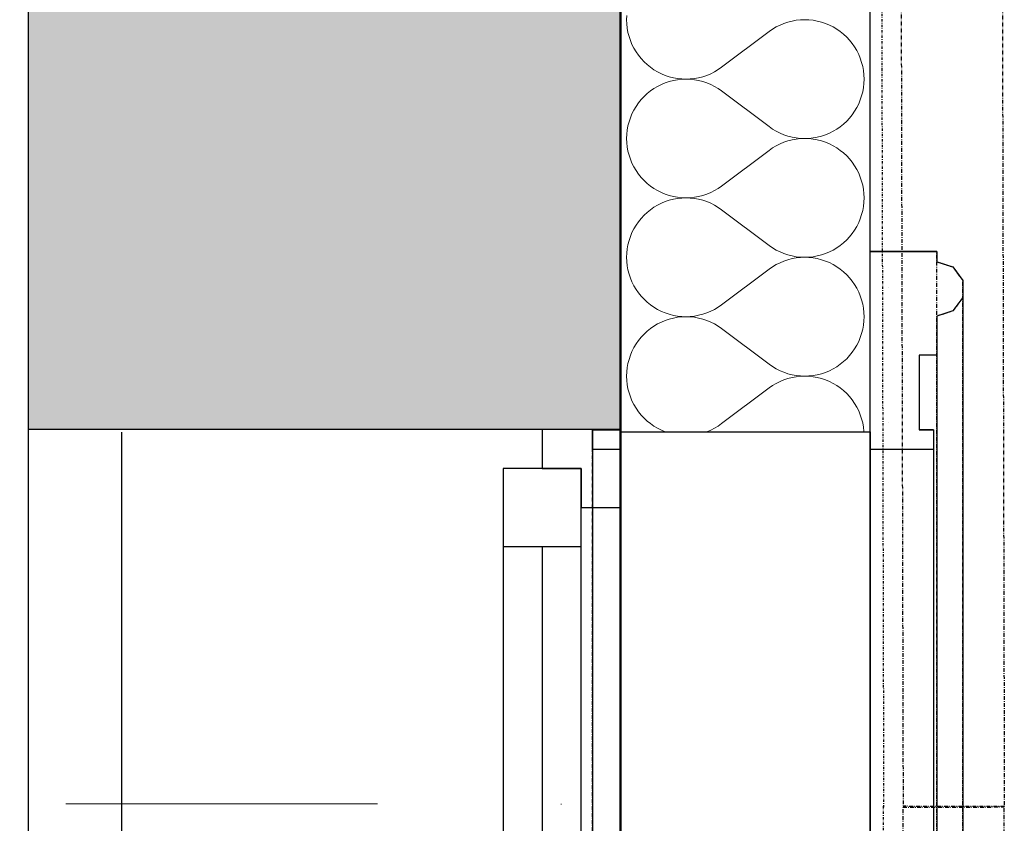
# Model space of a CAD drawing. Header units: millimetres. Extents: x -23738 to 4435, y -2716 to 20653.
# Tile 112 of 160: x -707 to -76, y 4247 to 4762. Entities that reach past the tile are written whole.
import ezdxf

# ---------------------------------------------------------------- set-up
doc = ezdxf.new("R2010")
doc.units = ezdxf.units.MM
doc.header["$MEASUREMENT"] = 0
for name, pattern in [('Wipeout_Contour', [1000, 0, -1000]), ('Čerchovaná', [450, 200, -117.5, 15, -117.5]), ('Čerchovaná M', [4.5, 2.5, -0.85, 0.3, -0.85]), ('Čerchovaná S', [3.5, 1.5, -0.85, 0.3, -0.85])]:
    doc.linetypes.add(name, pattern=pattern)
for name, color, linetype in [('9._POHLED ZÁPADNÍ_2_2D prvky - obecné', 7, 'Continuous'), ('9._POHLED ZÁPADNÍ_2_Nové_0_plochy', 7, 'Continuous'), ('9._POHLED ZÁPADNÍ_2_Nové_Konstrukce - krov', 7, 'Continuous'), ('9._POHLED ZÁPADNÍ_2_Nové_Konstrukce - nosné', 7, 'Continuous'), ('9._POHLED ZÁPADNÍ_2_Nové_Otvory – Okna', 7, 'Continuous'), ('9._POHLED ZÁPADNÍ_2_Nové_Výplně - Povrchové', 7, 'Continuous'), ('9._POHLED ZÁPADNÍ_2_Nové_Výplně – Řezové', 7, 'Continuous'), ('9._POHLED ZÁPADNÍ_2_VÝTAH VAR 1', 7, 'Continuous')]:
    doc.layers.add(name, color=color, linetype=linetype)

# ---------------------------------------------------------------- blocks, each defined once
blk = doc.blocks.new('*X22', base_point=(-24533.14, -6254.22))
at = {"layer": '9._POHLED ZÁPADNÍ_2_Nové_Výplně – Řezové', "color": 21, "linetype": 'Continuous', "lineweight": 20, "true_color": 0xffaaaa}
for p, q in [((-256.93, 4731.43), (-226.46, 4754.29)), ((-256.93, 4716.19), (-226.46, 4693.33)), ((-256.93, 4655.24), (-226.46, 4678.1)), ((-256.93, 4640), (-226.46, 4617.14)), ((-256.93, 4579.05), (-226.46, 4601.9)), ((-256.93, 4563.81), (-226.46, 4540.95)), ((-256.93, 4502.86), (-226.46, 4525.71))]:
    blk.add_line(p, q, dxfattribs=at)
for centre, start, end in [((-279.79, 4761.9), 53.1301, 306.8699), ((-203.6, 4800), 233.1301, 0), ((-203.6, 4723.81), 0, 126.8699), ((-279.79, 4685.71), 53.1301, 306.8699), ((-203.6, 4723.81), 233.1301, 0), ((-203.6, 4647.62), 0, 126.8699), ((-279.79, 4609.52), 53.1301, 306.8699), ((-203.6, 4647.62), 233.1301, 0), ((-203.6, 4571.43), 0, 126.8699), ((-279.79, 4533.33), 53.1301, 243.82787), ((-203.6, 4571.43), 233.1301, 0), ((-203.6, 4495.24), 5.8847, 126.8699), ((-279.79, 4533.33), 296.17213, 306.8699)]:
    blk.add_arc(centre, 38.1, start, end, dxfattribs=at)
blk = doc.blocks.new('*X23', base_point=(-24533.14, -6254.22))
at = {"layer": '9._POHLED ZÁPADNÍ_2_Nové_Výplně – Řezové', "color": 21, "linetype": 'Continuous', "lineweight": 20, "true_color": 0xffaaaa}
for p, q in [((-317.79, 4764.62), (-317.88, 4761.9)), ((-317.88, 4761.9), (-317.79, 4759.19)), ((-317.79, 4759.19), (-317.5, 4756.48)), ((-219.45, 4758.45), (-221.88, 4757.23)), ((-216.94, 4759.49), (-219.45, 4758.45)), ((-214.36, 4760.35), (-216.94, 4759.49)), ((-211.72, 4761.03), (-214.36, 4760.35)), ((-209.05, 4761.51), (-211.72, 4761.03)), ((-206.34, 4761.81), (-209.05, 4761.51)), ((-203.62, 4761.9), (-206.34, 4761.81)), ((-200.9, 4761.81), (-203.62, 4761.9)), ((-198.2, 4761.52), (-200.9, 4761.81)), ((-195.52, 4761.04), (-198.2, 4761.52)), ((-192.88, 4760.37), (-195.52, 4761.04)), ((-190.3, 4759.51), (-192.88, 4760.37)), ((-187.79, 4758.47), (-190.3, 4759.51)), ((-185.36, 4757.25), (-187.79, 4758.47)), ((-317.5, 4756.48), (-317.01, 4753.8)), ((-317.01, 4753.8), (-316.34, 4751.17)), ((-256.93, 4731.43), (-226.46, 4754.29)), ((-224.22, 4755.84), (-226.46, 4754.29)), ((-221.88, 4757.23), (-224.22, 4755.84)), ((-183.02, 4755.87), (-185.36, 4757.25)), ((-180.78, 4754.31), (-183.02, 4755.87)), ((-178.66, 4752.61), (-180.78, 4754.31)), ((-176.67, 4750.76), (-178.66, 4752.61)), ((-316.34, 4751.17), (-315.48, 4748.59)), ((-315.48, 4748.59), (-314.44, 4746.07)), ((-314.44, 4746.07), (-313.22, 4743.64)), ((-174.81, 4748.76), (-176.67, 4750.76)), ((-173.11, 4746.65), (-174.81, 4748.76)), ((-171.56, 4744.41), (-173.11, 4746.65)), ((-313.22, 4743.64), (-311.83, 4741.3)), ((-311.83, 4741.3), (-310.28, 4739.07)), ((-310.28, 4739.07), (-308.57, 4736.95)), ((-170.17, 4742.07), (-171.56, 4744.41)), ((-168.95, 4739.64), (-170.17, 4742.07)), ((-167.91, 4737.13), (-168.95, 4739.64)), ((-308.57, 4736.95), (-306.72, 4734.96)), ((-306.72, 4734.96), (-304.73, 4733.11)), ((-304.73, 4733.11), (-302.61, 4731.4)), ((-167.05, 4734.55), (-167.91, 4737.13)), ((-166.37, 4731.91), (-167.05, 4734.55)), ((-302.61, 4731.4), (-300.37, 4729.85)), ((-300.37, 4729.85), (-298.03, 4728.46)), ((-298.03, 4728.46), (-295.6, 4727.24)), ((-295.6, 4727.24), (-293.08, 4726.2)), ((-266.45, 4726.22), (-263.93, 4727.27)), ((-263.93, 4727.27), (-261.5, 4728.48)), ((-261.5, 4728.48), (-259.16, 4729.88)), ((-259.16, 4729.88), (-256.93, 4731.43)), ((-165.89, 4729.23), (-166.37, 4731.91)), ((-165.6, 4726.53), (-165.89, 4729.23)), ((-165.5, 4723.81), (-165.6, 4726.53)), ((-295.6, 4720.37), (-298.03, 4719.16)), ((-293.08, 4721.41), (-295.6, 4720.37)), ((-293.08, 4726.2), (-290.5, 4725.35)), ((-290.5, 4722.27), (-293.08, 4721.41)), ((-290.5, 4725.35), (-287.87, 4724.68)), ((-287.87, 4722.94), (-290.5, 4722.27)), ((-287.87, 4724.68), (-285.19, 4724.19)), ((-285.19, 4723.42), (-287.87, 4722.94)), ((-285.19, 4724.19), (-282.48, 4723.9)), ((-282.48, 4723.71), (-285.19, 4723.42)), ((-282.48, 4723.9), (-279.76, 4723.81)), ((-279.76, 4723.81), (-282.48, 4723.71)), ((-279.76, 4723.81), (-277.05, 4723.91)), ((-277.05, 4723.71), (-279.76, 4723.81)), ((-277.05, 4723.91), (-274.34, 4724.2)), ((-274.34, 4723.42), (-277.05, 4723.71)), ((-274.34, 4724.2), (-271.66, 4724.69)), ((-271.66, 4722.93), (-274.34, 4723.42)), ((-271.66, 4724.69), (-269.03, 4725.36)), ((-269.03, 4722.26), (-271.66, 4722.93)), ((-269.03, 4725.36), (-266.45, 4726.22)), ((-266.45, 4721.4), (-269.03, 4722.26)), ((-263.93, 4720.35), (-266.45, 4721.4)), ((-261.5, 4719.13), (-263.93, 4720.35)), ((-165.89, 4718.39), (-165.6, 4721.09)), ((-165.6, 4721.09), (-165.5, 4723.81)), ((-304.73, 4714.51), (-306.72, 4712.66)), ((-302.61, 4716.22), (-304.73, 4714.51)), ((-300.37, 4717.77), (-302.61, 4716.22)), ((-298.03, 4719.16), (-300.37, 4717.77)), ((-259.16, 4717.74), (-261.5, 4719.13)), ((-256.93, 4716.19), (-259.16, 4717.74)), ((-256.93, 4716.19), (-226.46, 4693.33)), ((-167.05, 4713.07), (-166.37, 4715.71)), ((-166.37, 4715.71), (-165.89, 4718.39)), ((-310.28, 4708.55), (-311.83, 4706.32)), ((-308.57, 4710.67), (-310.28, 4708.55)), ((-306.72, 4712.66), (-308.57, 4710.67)), ((-170.17, 4705.55), (-168.95, 4707.98)), ((-168.95, 4707.98), (-167.91, 4710.49)), ((-167.91, 4710.49), (-167.05, 4713.07)), ((-314.44, 4701.55), (-315.48, 4699.03)), ((-313.22, 4703.98), (-314.44, 4701.55)), ((-311.83, 4706.32), (-313.22, 4703.98)), ((-173.11, 4700.97), (-171.56, 4703.21)), ((-171.56, 4703.21), (-170.17, 4705.55)), ((-316.34, 4696.45), (-317.01, 4693.82)), ((-315.48, 4699.03), (-316.34, 4696.45)), ((-180.78, 4693.3), (-178.66, 4695.01)), ((-178.66, 4695.01), (-176.67, 4696.86)), ((-176.67, 4696.86), (-174.81, 4698.85)), ((-174.81, 4698.85), (-173.11, 4700.97)), ((-317.79, 4688.43), (-317.88, 4685.71)), ((-317.5, 4691.14), (-317.79, 4688.43)), ((-317.01, 4693.82), (-317.5, 4691.14)), ((-226.46, 4693.33), (-224.22, 4691.78)), ((-224.22, 4691.78), (-221.88, 4690.39)), ((-221.88, 4690.39), (-219.45, 4689.17)), ((-219.45, 4689.17), (-216.94, 4688.13)), ((-190.3, 4688.11), (-187.79, 4689.15)), ((-187.79, 4689.15), (-185.36, 4690.37)), ((-185.36, 4690.37), (-183.02, 4691.75)), ((-183.02, 4691.75), (-180.78, 4693.3)), ((-317.88, 4685.71), (-317.79, 4683)), ((-317.79, 4683), (-317.5, 4680.29)), ((-219.45, 4682.26), (-221.88, 4681.04)), ((-216.94, 4683.3), (-219.45, 4682.26)), ((-216.94, 4688.13), (-214.36, 4687.27)), ((-214.36, 4684.16), (-216.94, 4683.3)), ((-214.36, 4687.27), (-211.72, 4686.59)), ((-211.72, 4684.84), (-214.36, 4684.16)), ((-211.72, 4686.59), (-209.05, 4686.11)), ((-209.05, 4685.32), (-211.72, 4684.84)), ((-209.05, 4686.11), (-206.34, 4685.81)), ((-206.34, 4685.62), (-209.05, 4685.32)), ((-206.34, 4685.81), (-203.62, 4685.71)), ((-203.62, 4685.71), (-206.34, 4685.62)), ((-203.62, 4685.71), (-200.9, 4685.81)), ((-200.9, 4685.62), (-203.62, 4685.71)), ((-200.9, 4685.81), (-198.2, 4686.1)), ((-198.2, 4685.33), (-200.9, 4685.62)), ((-198.2, 4686.1), (-195.52, 4686.58)), ((-195.52, 4684.85), (-198.2, 4685.33)), ((-195.52, 4686.58), (-192.88, 4687.25)), ((-192.88, 4684.18), (-195.52, 4684.85)), ((-192.88, 4687.25), (-190.3, 4688.11)), ((-190.3, 4683.32), (-192.88, 4684.18)), ((-187.79, 4682.28), (-190.3, 4683.32)), ((-185.36, 4681.06), (-187.79, 4682.28)), ((-317.5, 4680.29), (-317.01, 4677.61)), ((-317.01, 4677.61), (-316.34, 4674.98)), ((-256.93, 4655.24), (-226.46, 4678.1)), ((-224.22, 4679.65), (-226.46, 4678.1)), ((-221.88, 4681.04), (-224.22, 4679.65)), ((-183.02, 4679.68), (-185.36, 4681.06)), ((-180.78, 4678.12), (-183.02, 4679.68)), ((-178.66, 4676.42), (-180.78, 4678.12)), ((-176.67, 4674.57), (-178.66, 4676.42)), ((-316.34, 4674.98), (-315.48, 4672.4)), ((-315.48, 4672.4), (-314.44, 4669.88)), ((-314.44, 4669.88), (-313.22, 4667.45)), ((-174.81, 4672.57), (-176.67, 4674.57)), ((-173.11, 4670.46), (-174.81, 4672.57)), ((-171.56, 4668.22), (-173.11, 4670.46)), ((-313.22, 4667.45), (-311.83, 4665.11)), ((-311.83, 4665.11), (-310.28, 4662.88)), ((-170.17, 4665.88), (-171.56, 4668.22)), ((-168.95, 4663.45), (-170.17, 4665.88)), ((-167.91, 4660.94), (-168.95, 4663.45)), ((-310.28, 4662.88), (-308.57, 4660.76)), ((-308.57, 4660.76), (-306.72, 4658.77)), ((-306.72, 4658.77), (-304.73, 4656.92)), ((-304.73, 4656.92), (-302.61, 4655.21)), ((-167.05, 4658.36), (-167.91, 4660.94)), ((-166.37, 4655.72), (-167.05, 4658.36)), ((-302.61, 4655.21), (-300.37, 4653.66)), ((-300.37, 4653.66), (-298.03, 4652.27)), ((-298.03, 4652.27), (-295.6, 4651.05)), ((-295.6, 4651.05), (-293.08, 4650.01)), ((-266.45, 4650.03), (-263.93, 4651.07)), ((-263.93, 4651.07), (-261.5, 4652.29)), ((-261.5, 4652.29), (-259.16, 4653.68)), ((-259.16, 4653.68), (-256.93, 4655.24)), ((-165.89, 4653.04), (-166.37, 4655.72)), ((-165.6, 4650.34), (-165.89, 4653.04)), ((-295.6, 4644.18), (-298.03, 4642.97)), ((-293.08, 4645.22), (-295.6, 4644.18)), ((-293.08, 4650.01), (-290.5, 4649.16)), ((-290.5, 4646.08), (-293.08, 4645.22)), ((-290.5, 4649.16), (-287.87, 4648.49)), ((-287.87, 4646.75), (-290.5, 4646.08)), ((-287.87, 4648.49), (-285.19, 4648)), ((-285.19, 4647.23), (-287.87, 4646.75)), ((-285.19, 4648), (-282.48, 4647.71)), ((-282.48, 4647.52), (-285.19, 4647.23)), ((-282.48, 4647.71), (-279.76, 4647.62)), ((-279.76, 4647.62), (-282.48, 4647.52)), ((-279.76, 4647.62), (-277.05, 4647.72)), ((-277.05, 4647.52), (-279.76, 4647.62)), ((-277.05, 4647.72), (-274.34, 4648.01)), ((-274.34, 4647.23), (-277.05, 4647.52)), ((-274.34, 4648.01), (-271.66, 4648.5)), ((-271.66, 4646.74), (-274.34, 4647.23)), ((-271.66, 4648.5), (-269.03, 4649.17)), ((-269.03, 4646.07), (-271.66, 4646.74)), ((-269.03, 4649.17), (-266.45, 4650.03)), ((-266.45, 4645.21), (-269.03, 4646.07)), ((-263.93, 4644.16), (-266.45, 4645.21)), ((-165.89, 4642.2), (-165.6, 4644.9)), ((-165.5, 4647.62), (-165.6, 4650.34)), ((-165.6, 4644.9), (-165.5, 4647.62)), ((-304.73, 4638.32), (-306.72, 4636.47)), ((-302.61, 4640.03), (-304.73, 4638.32)), ((-300.37, 4641.58), (-302.61, 4640.03)), ((-298.03, 4642.97), (-300.37, 4641.58)), ((-261.5, 4642.94), (-263.93, 4644.16)), ((-259.16, 4641.55), (-261.5, 4642.94)), ((-256.93, 4640), (-259.16, 4641.55)), ((-256.93, 4640), (-226.46, 4617.14)), ((-167.05, 4636.88), (-166.37, 4639.52)), ((-166.37, 4639.52), (-165.89, 4642.2)), ((-310.28, 4632.36), (-311.83, 4630.13)), ((-308.57, 4634.48), (-310.28, 4632.36)), ((-306.72, 4636.47), (-308.57, 4634.48)), ((-170.17, 4629.36), (-168.95, 4631.79)), ((-168.95, 4631.79), (-167.91, 4634.3)), ((-167.91, 4634.3), (-167.05, 4636.88)), ((-314.44, 4625.36), (-315.48, 4622.84)), ((-313.22, 4627.79), (-314.44, 4625.36)), ((-311.83, 4630.13), (-313.22, 4627.79)), ((-173.11, 4624.78), (-171.56, 4627.02)), ((-171.56, 4627.02), (-170.17, 4629.36)), ((-316.34, 4620.26), (-317.01, 4617.62)), ((-315.48, 4622.84), (-316.34, 4620.26)), ((-178.66, 4618.82), (-176.67, 4620.67)), ((-176.67, 4620.67), (-174.81, 4622.66)), ((-174.81, 4622.66), (-173.11, 4624.78)), ((-317.5, 4614.95), (-317.79, 4612.24)), ((-317.01, 4617.62), (-317.5, 4614.95)), ((-226.46, 4617.14), (-224.22, 4615.59)), ((-224.22, 4615.59), (-221.88, 4614.2)), ((-221.88, 4614.2), (-219.45, 4612.98)), ((-219.45, 4612.98), (-216.94, 4611.94)), ((-190.3, 4611.92), (-187.79, 4612.96)), ((-187.79, 4612.96), (-185.36, 4614.18)), ((-185.36, 4614.18), (-183.02, 4615.56)), ((-183.02, 4615.56), (-180.78, 4617.11)), ((-180.78, 4617.11), (-178.66, 4618.82)), ((-317.79, 4612.24), (-317.88, 4609.52)), ((-317.88, 4609.52), (-317.79, 4606.81)), ((-317.79, 4606.81), (-317.5, 4604.1)), ((-216.94, 4607.11), (-219.45, 4606.07)), ((-216.94, 4611.94), (-214.36, 4611.08)), ((-214.36, 4607.97), (-216.94, 4607.11)), ((-214.36, 4611.08), (-211.72, 4610.4)), ((-211.72, 4608.65), (-214.36, 4607.97)), ((-211.72, 4610.4), (-209.05, 4609.92)), ((-209.05, 4609.13), (-211.72, 4608.65)), ((-209.05, 4609.92), (-206.34, 4609.62)), ((-206.34, 4609.42), (-209.05, 4609.13)), ((-206.34, 4609.62), (-203.62, 4609.52)), ((-203.62, 4609.52), (-206.34, 4609.42)), ((-203.62, 4609.52), (-200.9, 4609.62)), ((-200.9, 4609.43), (-203.62, 4609.52)), ((-200.9, 4609.62), (-198.2, 4609.91)), ((-198.2, 4609.14), (-200.9, 4609.43)), ((-198.2, 4609.91), (-195.52, 4610.39)), ((-195.52, 4608.66), (-198.2, 4609.14)), ((-195.52, 4610.39), (-192.88, 4611.06)), ((-192.88, 4607.99), (-195.52, 4608.66)), ((-192.88, 4611.06), (-190.3, 4611.92)), ((-190.3, 4607.13), (-192.88, 4607.99)), ((-187.79, 4606.09), (-190.3, 4607.13)), ((-317.5, 4604.1), (-317.01, 4601.42)), ((-317.01, 4601.42), (-316.34, 4598.79)), ((-256.93, 4579.05), (-226.46, 4601.9)), ((-224.22, 4603.46), (-226.46, 4601.9)), ((-221.88, 4604.85), (-224.22, 4603.46)), ((-219.45, 4606.07), (-221.88, 4604.85)), ((-185.36, 4604.87), (-187.79, 4606.09)), ((-183.02, 4603.48), (-185.36, 4604.87)), ((-180.78, 4601.93), (-183.02, 4603.48)), ((-178.66, 4600.23), (-180.78, 4601.93)), ((-176.67, 4598.37), (-178.66, 4600.23)), ((-316.34, 4598.79), (-315.48, 4596.21)), ((-315.48, 4596.21), (-314.44, 4593.69)), ((-314.44, 4593.69), (-313.22, 4591.26)), ((-174.81, 4596.38), (-176.67, 4598.37)), ((-173.11, 4594.27), (-174.81, 4596.38)), ((-171.56, 4592.03), (-173.11, 4594.27)), ((-313.22, 4591.26), (-311.83, 4588.92)), ((-311.83, 4588.92), (-310.28, 4586.69)), ((-170.17, 4589.69), (-171.56, 4592.03)), ((-168.95, 4587.26), (-170.17, 4589.69)), ((-310.28, 4586.69), (-308.57, 4584.57)), ((-308.57, 4584.57), (-306.72, 4582.58)), ((-306.72, 4582.58), (-304.73, 4580.72)), ((-167.91, 4584.75), (-168.95, 4587.26)), ((-167.05, 4582.17), (-167.91, 4584.75)), ((-166.37, 4579.53), (-167.05, 4582.17)), ((-304.73, 4580.72), (-302.61, 4579.02)), ((-302.61, 4579.02), (-300.37, 4577.47)), ((-300.37, 4577.47), (-298.03, 4576.08)), ((-298.03, 4576.08), (-295.6, 4574.86)), ((-295.6, 4574.86), (-293.08, 4573.82)), ((-266.45, 4573.84), (-263.93, 4574.88)), ((-263.93, 4574.88), (-261.5, 4576.1)), ((-261.5, 4576.1), (-259.16, 4577.49)), ((-259.16, 4577.49), (-256.93, 4579.05)), ((-165.89, 4576.85), (-166.37, 4579.53)), ((-165.6, 4574.15), (-165.89, 4576.85)), ((-293.08, 4569.03), (-295.6, 4567.99)), ((-293.08, 4573.82), (-290.5, 4572.97)), ((-290.5, 4569.89), (-293.08, 4569.03)), ((-290.5, 4572.97), (-287.87, 4572.29)), ((-287.87, 4570.56), (-290.5, 4569.89)), ((-287.87, 4572.29), (-285.19, 4571.81)), ((-285.19, 4571.04), (-287.87, 4570.56)), ((-285.19, 4571.81), (-282.48, 4571.52)), ((-282.48, 4571.33), (-285.19, 4571.04)), ((-282.48, 4571.52), (-279.76, 4571.43)), ((-279.76, 4571.43), (-282.48, 4571.33)), ((-279.76, 4571.43), (-277.05, 4571.53)), ((-277.05, 4571.33), (-279.76, 4571.43)), ((-277.05, 4571.53), (-274.34, 4571.82)), ((-274.34, 4571.04), (-277.05, 4571.33)), ((-274.34, 4571.82), (-271.66, 4572.31)), ((-271.66, 4570.55), (-274.34, 4571.04)), ((-271.66, 4572.31), (-269.03, 4572.98)), ((-269.03, 4569.88), (-271.66, 4570.55)), ((-269.03, 4572.98), (-266.45, 4573.84)), ((-266.45, 4569.02), (-269.03, 4569.88)), ((-263.93, 4567.97), (-266.45, 4569.02)), ((-165.89, 4566), (-165.6, 4568.71)), ((-165.5, 4571.43), (-165.6, 4574.15)), ((-165.6, 4568.71), (-165.5, 4571.43)), ((-304.73, 4562.13), (-306.72, 4560.28)), ((-302.61, 4563.84), (-304.73, 4562.13)), ((-300.37, 4565.39), (-302.61, 4563.84)), ((-298.03, 4566.78), (-300.37, 4565.39)), ((-295.6, 4567.99), (-298.03, 4566.78)), ((-261.5, 4566.75), (-263.93, 4567.97)), ((-259.16, 4565.36), (-261.5, 4566.75)), ((-256.93, 4563.81), (-259.16, 4565.36)), ((-256.93, 4563.81), (-226.46, 4540.95)), ((-167.05, 4560.69), (-166.37, 4563.33)), ((-166.37, 4563.33), (-165.89, 4566)), ((-310.28, 4556.17), (-311.83, 4553.94)), ((-308.57, 4558.29), (-310.28, 4556.17)), ((-306.72, 4560.28), (-308.57, 4558.29)), ((-168.95, 4555.6), (-167.91, 4558.11)), ((-167.91, 4558.11), (-167.05, 4560.69)), ((-313.22, 4551.6), (-314.44, 4549.16)), ((-311.83, 4553.94), (-313.22, 4551.6)), ((-173.11, 4548.59), (-171.56, 4550.83)), ((-171.56, 4550.83), (-170.17, 4553.16)), ((-170.17, 4553.16), (-168.95, 4555.6)), ((-316.34, 4544.07), (-317.01, 4541.43)), ((-315.48, 4546.65), (-316.34, 4544.07)), ((-314.44, 4549.16), (-315.48, 4546.65)), ((-178.66, 4542.63), (-176.67, 4544.48)), ((-176.67, 4544.48), (-174.81, 4546.47)), ((-174.81, 4546.47), (-173.11, 4548.59)), ((-317.5, 4538.76), (-317.79, 4536.05)), ((-317.01, 4541.43), (-317.5, 4538.76)), ((-226.46, 4540.95), (-224.22, 4539.4)), ((-224.22, 4539.4), (-221.88, 4538.01)), ((-221.88, 4538.01), (-219.45, 4536.79)), ((-219.45, 4536.79), (-216.94, 4535.75)), ((-190.3, 4535.73), (-187.79, 4536.77)), ((-187.79, 4536.77), (-185.36, 4537.99)), ((-185.36, 4537.99), (-183.02, 4539.37)), ((-183.02, 4539.37), (-180.78, 4540.92)), ((-180.78, 4540.92), (-178.66, 4542.63)), ((-317.79, 4536.05), (-317.88, 4533.33)), ((-317.88, 4533.33), (-317.79, 4530.61)), ((-317.79, 4530.61), (-317.5, 4527.91)), ((-216.94, 4530.92), (-219.45, 4529.88)), ((-216.94, 4535.75), (-214.36, 4534.88)), ((-214.36, 4531.78), (-216.94, 4530.92)), ((-214.36, 4534.88), (-211.72, 4534.21)), ((-211.72, 4532.46), (-214.36, 4531.78)), ((-211.72, 4534.21), (-209.05, 4533.72)), ((-209.05, 4532.94), (-211.72, 4532.46)), ((-209.05, 4533.72), (-206.34, 4533.43)), ((-206.34, 4533.23), (-209.05, 4532.94)), ((-206.34, 4533.43), (-203.62, 4533.33)), ((-203.62, 4533.33), (-206.34, 4533.23)), ((-203.62, 4533.33), (-200.9, 4533.43)), ((-200.9, 4533.24), (-203.62, 4533.33)), ((-200.9, 4533.43), (-198.2, 4533.72)), ((-198.2, 4532.95), (-200.9, 4533.24)), ((-198.2, 4533.72), (-195.52, 4534.2)), ((-195.52, 4532.47), (-198.2, 4532.95)), ((-195.52, 4534.2), (-192.88, 4534.87)), ((-192.88, 4531.8), (-195.52, 4532.47)), ((-192.88, 4534.87), (-190.3, 4535.73)), ((-190.3, 4530.94), (-192.88, 4531.8)), ((-187.79, 4529.9), (-190.3, 4530.94)), ((-317.5, 4527.91), (-317.01, 4525.23)), ((-317.01, 4525.23), (-316.34, 4522.6)), ((-256.93, 4502.86), (-226.46, 4525.71)), ((-224.22, 4527.27), (-226.46, 4525.71)), ((-221.88, 4528.66), (-224.22, 4527.27)), ((-219.45, 4529.88), (-221.88, 4528.66)), ((-185.36, 4528.68), (-187.79, 4529.9)), ((-183.02, 4527.29), (-185.36, 4528.68)), ((-180.78, 4525.74), (-183.02, 4527.29)), ((-178.66, 4524.04), (-180.78, 4525.74)), ((-316.34, 4522.6), (-315.48, 4520.02)), ((-315.48, 4520.02), (-314.44, 4517.5)), ((-176.67, 4522.18), (-178.66, 4524.04)), ((-174.81, 4520.19), (-176.67, 4522.18)), ((-173.11, 4518.08), (-174.81, 4520.19)), ((-171.56, 4515.84), (-173.11, 4518.08)), ((-314.44, 4517.5), (-313.22, 4515.07)), ((-313.22, 4515.07), (-311.83, 4512.73)), ((-311.83, 4512.73), (-310.28, 4510.5)), ((-170.17, 4513.5), (-171.56, 4515.84)), ((-168.95, 4511.07), (-170.17, 4513.5)), ((-310.28, 4510.5), (-308.57, 4508.38)), ((-308.57, 4508.38), (-306.72, 4506.39)), ((-306.72, 4506.39), (-304.73, 4504.53)), ((-167.91, 4508.56), (-168.95, 4511.07)), ((-167.05, 4505.98), (-167.91, 4508.56)), ((-166.37, 4503.34), (-167.05, 4505.98)), ((-304.73, 4504.53), (-302.61, 4502.83)), ((-302.61, 4502.83), (-300.37, 4501.28)), ((-300.37, 4501.28), (-298.03, 4499.89)), ((-298.03, 4499.89), (-295.6, 4498.67)), ((-263.93, 4498.69), (-261.5, 4499.91)), ((-261.5, 4499.91), (-259.16, 4501.3)), ((-259.16, 4501.3), (-256.93, 4502.86)), ((-165.89, 4500.66), (-166.37, 4503.34)), ((-165.6, 4497.96), (-165.89, 4500.66)), ((-295.6, 4498.67), (-293.13, 4497.65)), ((-266.44, 4497.65), (-263.93, 4498.69)), ((-165.59, 4497.65), (-165.6, 4497.96))]:
    blk.add_line(p, q, dxfattribs=at)

msp = doc.modelspace()

# ---------------------------------------------------------------- linework, layer by layer
at = {"layer": '9._POHLED ZÁPADNÍ_2_2D prvky - obecné', "color": 214, "linetype": 'Čerchovaná', "lineweight": 20}
msp.add_line((-20477.7, 4271.9), (-359.71, 4258.85), dxfattribs=at)
at = {"layer": '9._POHLED ZÁPADNÍ_2_Nové_0_plochy', "color": 1, "linetype": 'Continuous', "lineweight": 25}
msp.add_line((-642.01, 4497.41), (-642, 3944.82), dxfattribs=at)
at = {"layer": '9._POHLED ZÁPADNÍ_2_Nové_Konstrukce - krov', "color": 1, "linetype": 'Čerchovaná M', "lineweight": 25}
for p, q in [((-82.8, 7329.61), (-75.51, 4256.99)), ((-147.2, 1400.03), (-140.46, 4257.41)), ((-75.51, 4257.25), (-140.46, 4257.41)), ((-140.46, 4256.84), (-75.51, 4256.99)), ((-82.76, 1184.64), (-75.51, 4257.25))]:
    msp.add_line(p, q, dxfattribs=at)
at = {"layer": '9._POHLED ZÁPADNÍ_2_Nové_Konstrukce - nosné', "color": 1, "linetype": 'Continuous', "lineweight": 25}
msp.add_line((-372.01, 4499.14), (-702.01, 4499.13), dxfattribs=at)
at = {"layer": '9._POHLED ZÁPADNÍ_2_Nové_Konstrukce - nosné', "color": 1, "linetype": 'Continuous', "lineweight": 25, "flags": 128}
msp.add_lwpolyline([(-702.1, 7596.33), (-702.01, 4499.13)], dxfattribs=at)
at = {"layer": '9._POHLED ZÁPADNÍ_2_Nové_Otvory – Okna', "color": 1, "linetype": 'Continuous', "lineweight": 25}
for p, q in [((-372.01, 4499.14), (-702.01, 4499.13)), ((-702.01, 4499.13), (-702, 3949.13)), ((-372.01, 4499.14), (-372.01, 4474.14)), ((-397.01, 4474.14), (-397.01, 4424.14)), ((-347.01, 4474.14), (-397.01, 4474.14)), ((-372.01, 4474.14), (-347.01, 4474.14)), ((-347.01, 4474.14), (-347.01, 4449.14)), ((-347.01, 4424.14), (-347.01, 4474.14)), ((-397.01, 4424.14), (-397, 4024.14)), ((-397.01, 4424.14), (-347.01, 4424.14)), ((-397.01, 4424.14), (-397, 4024.14)), ((-372.01, 4424.14), (-372, 4024.14)), ((-347, 4024.14), (-347.01, 4424.14))]:
    msp.add_line(p, q, dxfattribs=at)

# ---------------------------------------------------------------- wipeouts: each hides what was drawn before it
at = {"color": 254, "linetype": 'Wipeout_Contour', "lineweight": 0, "ltscale": 72873.444532}
msp.add_wipeout([(-161.89, 4613.23), (-161.89, 4498.95), (-339.72, 4498.95), (-339.72, 4486.23), (-120.95, 4486.23), (-120.95, 4498.95), (-130.17, 4498.95), (-130.17, 4546.79), (-118.8, 4546.79), (-118.8, 4571.75), (-108.52, 4575.09), (-102.17, 4583.83), (-102.17, 4594.63), (-108.52, 4603.37), (-118.8, 4606.71), (-118.8, 4613.23)], dxfattribs=at).dxf.layer = '9._POHLED ZÁPADNÍ_2_Nové_Výplně – Řezové'

# ---------------------------------------------------------------- next in the draw order: hatches: boundary and pattern name
at = {"layer": '9._POHLED ZÁPADNÍ_2_Nové_Výplně – Řezové', "linetype": 'Continuous', "lineweight": 20, "true_color": 0xffaaaa}
h = msp.add_hatch(dxfattribs=at)
h.set_pattern_fill('Omítka_01_0002', color=21, style=0, pattern_type=2)
h.set_pattern_definition([(0, (0, -9e-13), (0, 86.6025), [0, -50]), (0, (25, 43.3), (0, 86.6025), [0, -50])])
h.paths.add_polyline_path([(-161.89, 4613.23), (-161.89, 4498.95), (-339.72, 4498.95), (-339.72, 4486.23), (-120.95, 4486.23), (-120.95, 4498.95), (-130.17, 4498.95), (-130.17, 4546.79), (-118.8, 4546.79), (-118.8, 4571.75), (-108.52, 4575.09), (-102.17, 4583.83), (-102.17, 4594.63), (-108.52, 4603.37), (-118.8, 4606.71), (-118.8, 4613.23)])

# ---------------------------------------------------------------- next in the draw order: linework, layer by layer
at = {"layer": '9._POHLED ZÁPADNÍ_2_Nové_Konstrukce - krov', "color": 1, "linetype": 'Čerchovaná M', "lineweight": 25}
msp.add_line((-147.24, 7114.22), (-140.46, 4256.84), dxfattribs=at)
at = {"layer": '9._POHLED ZÁPADNÍ_2_Nové_Konstrukce - krov', "color": 1, "linetype": 'Continuous', "lineweight": 25}
for p, q in [((-161.89, 4613.23), (-161.89, 4498.95)), ((-118.8, 4613.23), (-161.89, 4613.23)), ((-118.8, 4613.23), (-118.8, 4606.71)), ((-118.8, 4606.71), (-108.52, 4603.37)), ((-108.52, 4603.37), (-102.17, 4594.63)), ((-102.17, 4594.63), (-102.17, 4583.83)), ((-102.17, 4583.83), (-108.52, 4575.09)), ((-108.52, 4575.09), (-118.8, 4571.75)), ((-118.8, 4571.75), (-118.8, 4546.79)), ((-130.17, 4546.79), (-130.17, 4498.95)), ((-118.8, 4546.79), (-130.17, 4546.79)), ((-339.72, 4498.95), (-339.72, 4486.23)), ((-161.89, 4498.95), (-339.72, 4498.95)), ((-120.95, 4498.95), (-130.17, 4498.95)), ((-120.95, 4498.95), (-120.95, 4486.23)), ((-120.95, 4486.23), (-339.72, 4486.23))]:
    msp.add_line(p, q, dxfattribs=at)
at = {"layer": '9._POHLED ZÁPADNÍ_2_Nové_Konstrukce - krov', "color": 1, "linetype": 'Čerchovaná M', "lineweight": 25, "flags": 128}
for points in [[(-161.89, 4613.23), (-118.8, 4613.23)], [(-161.89, 4498.95), (-161.89, 4613.23)], [(-161.89, 4613.23), (-118.8, 4613.23)], [(-161.89, 3834.67), (-161.89, 4613.23)], [(-118.8, 4613.23), (-118.8, 4606.71)], [(-118.8, 3834.67), (-118.8, 4613.23)], [(-118.8, 4606.71), (-108.52, 4603.37)], [(-118.8, 4606.71), (-108.52, 4603.37)], [(-108.52, 4603.37), (-102.17, 4594.63)], [(-108.52, 4603.37), (-102.17, 4594.63)], [(-102.17, 4594.63), (-102.17, 4583.83)], [(-102.17, 3853.28), (-102.17, 4594.63)], [(-102.17, 4583.83), (-108.52, 4575.09)], [(-108.52, 4575.09), (-118.8, 4571.75)], [(-118.8, 4571.75), (-118.8, 4546.79)], [(-118.8, 4546.79), (-130.17, 4546.79)], [(-130.17, 4546.79), (-130.17, 4498.95)], [(-339.72, 4498.95), (-161.89, 4498.95)], [(-339.72, 4486.23), (-339.72, 4498.95)], [(-339.72, 4498.95), (-161.89, 4498.95)], [(-339.72, 3948.95), (-339.72, 4498.95)], [(-130.17, 4498.95), (-120.95, 4498.95)], [(-120.95, 4498.95), (-120.95, 4486.23)], [(-120.95, 4486.23), (-339.72, 4486.23)]]:
    msp.add_lwpolyline(points, dxfattribs=at)
at = {"layer": '9._POHLED ZÁPADNÍ_2_Nové_Konstrukce - krov', "color": 1, "linetype": 'Continuous', "lineweight": 25, "flags": 128}
for points in [[(-161.89, 4498.95), (-161.89, 4613.23)], [(-161.89, 4613.23), (-118.8, 4613.23)], [(-118.8, 4613.23), (-118.8, 4606.71)], [(-118.8, 4606.71), (-108.52, 4603.37)], [(-108.52, 4603.37), (-102.17, 4594.63)], [(-102.17, 4594.63), (-102.17, 4583.83)], [(-102.17, 4583.83), (-108.52, 4575.09)], [(-102.17, 4583.83), (-102.17, 3864.08)], [(-108.52, 4575.09), (-118.8, 4571.75)], [(-118.8, 4571.75), (-118.8, 4546.79)], [(-130.17, 4546.79), (-130.17, 4498.95)], [(-118.8, 4546.79), (-130.17, 4546.79)], [(-118.8, 4546.79), (-118.8, 3901.11)], [(-339.72, 4498.95), (-161.89, 4498.95)], [(-339.72, 4486.23), (-339.72, 4498.95)], [(-130.17, 4498.95), (-120.95, 4498.95)], [(-120.95, 4498.95), (-120.95, 4486.23)], [(-120.95, 4486.23), (-339.72, 4486.23)], [(-339.72, 4486.23), (-339.72, 3961.68)], [(-120.95, 4486.23), (-120.95, 3961.68)]]:
    msp.add_lwpolyline(points, dxfattribs=at)

# ---------------------------------------------------------------- next in the draw order: wipeouts: each hides what was drawn before it
at = {"color": 254, "linetype": 'Wipeout_Contour', "lineweight": 0, "ltscale": 36793.983046}
msp.add_wipeout([(-161.69, 351.47), (-161.69, 17956.84), (-321.69, 17969.56), (-321.69, 351.48)], dxfattribs=at).dxf.layer = '9._POHLED ZÁPADNÍ_2_Nové_Výplně - Povrchové'

# ---------------------------------------------------------------- next in the draw order: hatches: boundary and pattern name
at = {"layer": '9._POHLED ZÁPADNÍ_2_Nové_Výplně – Řezové', "linetype": 'Continuous', "lineweight": 0, "true_color": 0xf2b2b2}
msp.add_hatch(color=9, dxfattribs=at).paths.add_polyline_path([(-702.1, 7596.33), (-702.01, 4499.13), (-322.01, 4499.14), (-322.1, 7556.65)])

# ---------------------------------------------------------------- next in the draw order: linework, layer by layer
at = {"layer": '9._POHLED ZÁPADNÍ_2_Nové_Konstrukce - krov', "color": 1, "linetype": 'Čerchovaná S', "lineweight": 25}
msp.add_line((-161.55, 616.04), (-152.96, 4257.44), dxfattribs=at)
at = {"layer": '9._POHLED ZÁPADNÍ_2_Nové_Konstrukce - nosné', "color": 1, "linetype": 'Continuous', "lineweight": 25}
msp.add_line((-322.01, 4499.14), (-372.01, 4499.14), dxfattribs=at)
at = {"layer": '9._POHLED ZÁPADNÍ_2_Nové_Konstrukce - nosné', "color": 1, "linetype": 'Continuous', "lineweight": 25, "flags": 128}
for points in [[(-161.69, 351.47), (-161.69, 18117.35)], [(-161.69, 351.47), (-161.69, 18117.35)], [(-321.69, 17969.56), (-321.69, 351.48)], [(-321.69, 17969.56), (-321.69, 351.48)], [(-322.01, 4499.14), (-322.1, 7556.65)]]:
    msp.add_lwpolyline(points, dxfattribs=at)
at = {"layer": '9._POHLED ZÁPADNÍ_2_Nové_Otvory – Okna', "color": 1, "linetype": 'Continuous', "lineweight": 25}
for p, q in [((-322.01, 4499.14), (-372.01, 4499.14)), ((-322.01, 4499.14), (-372.01, 4499.14)), ((-322.01, 4499.14), (-322, 3949.14)), ((-322.01, 4449.14), (-322.01, 4499.14)), ((-347.01, 4449.14), (-322.01, 4449.14)), ((-322, 3999.14), (-322.01, 4449.14))]:
    msp.add_line(p, q, dxfattribs=at)

# ---------------------------------------------------------------- next in the draw order: wipeouts: each hides what was drawn before it
at = {"color": 254, "linetype": 'Wipeout_Contour', "lineweight": 0, "ltscale": 44942.732142}
msp.add_wipeout([(-321.69, 17969.56), (-321.69, 4499.14), (-161.69, 4499.14), (-161.69, 17956.84)], dxfattribs=at).dxf.layer = '9._POHLED ZÁPADNÍ_2_Nové_Výplně – Řezové'

# ---------------------------------------------------------------- next in the draw order: block references
at = {"layer": '9._POHLED ZÁPADNÍ_2_VÝTAH VAR 1', "color": 9, "linetype": 'Continuous', "lineweight": 13}
msp.add_blockref('*X22', (-24533.14, -6254.22), dxfattribs=at)

# ---------------------------------------------------------------- next in the draw order: wipeouts: each hides what was drawn before it
at = {"color": 254, "linetype": 'Wipeout_Contour', "lineweight": 0, "ltscale": 25427.667381}
msp.add_wipeout([(-321.69, 4497.65), (-161.69, 4497.65), (-161.69, 8205.02), (-321.69, 8205.02)], dxfattribs=at).dxf.layer = '9._POHLED ZÁPADNÍ_2_Nové_Výplně – Řezové'

# ---------------------------------------------------------------- next in the draw order: linework, layer by layer
at = {"layer": '9._POHLED ZÁPADNÍ_2_Nové_Konstrukce - krov', "color": 1, "linetype": 'Čerchovaná S', "lineweight": 25}
msp.add_line((-161.6, 7898.21), (-152.96, 4256.81), dxfattribs=at)
at = {"layer": '9._POHLED ZÁPADNÍ_2_Nové_Konstrukce - nosné', "color": 1, "linetype": 'Continuous', "lineweight": 25}
msp.add_line((-321.69, 4497.65), (-161.69, 4497.65), dxfattribs=at)
at = {"layer": '9._POHLED ZÁPADNÍ_2_Nové_Konstrukce - nosné', "color": 1, "linetype": 'Continuous', "lineweight": 25, "flags": 128}
for points in [[(-321.69, 8205.02), (-321.69, 4497.65)], [(-161.69, 4497.65), (-161.69, 8205.02)]]:
    msp.add_lwpolyline(points, dxfattribs=at)
at = {"layer": '9._POHLED ZÁPADNÍ_2_Nové_Otvory – Okna', "color": 1, "linetype": 'Continuous', "lineweight": 25}
for p, q in [((-321.69, 4497.65), (-161.69, 4497.65)), ((-321.69, 4497.65), (-321.69, 3947.65)), ((-161.69, 4497.65), (-161.69, 3947.65))]:
    msp.add_line(p, q, dxfattribs=at)

# ---------------------------------------------------------------- next in the draw order: block references
at = {"layer": '9._POHLED ZÁPADNÍ_2_VÝTAH VAR 1', "color": 9, "linetype": 'Continuous', "lineweight": 13}
msp.add_blockref('*X23', (-24533.14, -6254.22), dxfattribs=at)

doc.saveas('drawing.dxf')
